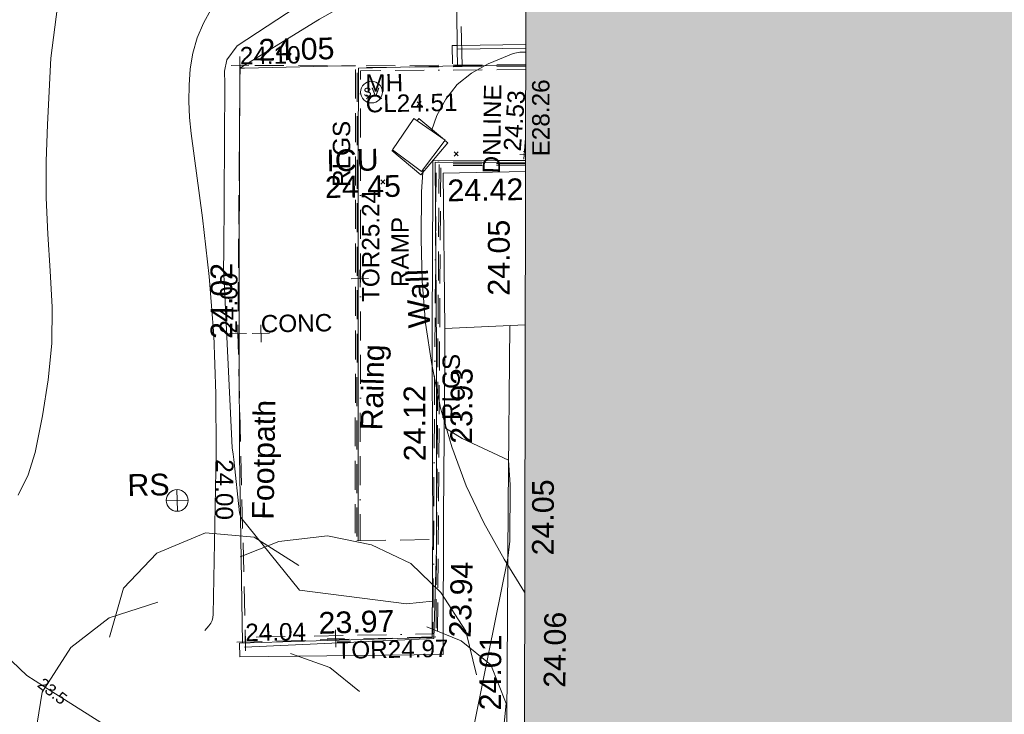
# Model space of a CAD drawing. Header units: millimetres. Extents: x -290717 to 520720, y -88450 to 287762.
# Tile 34 of 256: x -201901 to -184908, y -60302 to -48318. Entities that reach past the tile are written whole.
import ezdxf

# ---------------------------------------------------------------- set-up
doc = ezdxf.new("R2010")
doc.units = ezdxf.units.MM
for name, pattern in [('IMPORT-BORDER _5_', [1750, 500, -250, 500, -250, 0, -250]), ('IMPORT-DASHED _2_', [750, 500, -250]), ('IMPORT-UG_ELEC_STREET LIGHTING_QLB2 _2_', [2700, 1500, -300, 0, -250, 150, -300, 0, -200])]:
    doc.linetypes.add(name, pattern=pattern)
for name, color, linetype, lineweight, true_color in [('00_TOPO_BUILDING_OUTLINE', 5, 'Continuous', 9, 0x0000ff), ('00_TOPO_FURN_SIGN', 7, 'Continuous', 9, 0x666666), ('00_TOPO_RAILING', 7, 'Continuous', 9, 0x3f7f4f), ('00_TOPO_SERV_STOP_VALVE', 7, 'Continuous', 9, 0x666666), ('00_TOPO_STEPS', 7, 'Continuous', 9, 0x666666), ('00_TOPO_TREE', 7, 'Continuous', 9, 0x666666), ('00_UAV_BUILDING_OUTLINE', 5, 'Continuous', 9, 0x0000ff), ('00_UAV_CONCRETE', 9, 'Continuous', 9, 0x808080), ('00_UAV_FOOTPATH', 7, 'Continuous', 9, 0xa50000), ('00_UAV_FORM_LINES', 7, 'Continuous', 9, 0x666666), ('00_UAV_FURN_SIGN', 6, 'Continuous', 9, 0xff00ff), ('00_UAV_SERV_IC', 5, 'Continuous', 9, 0x0000ff), ('00_UAV_SLOPE_BOTTOM', 30, 'Continuous', 9, 0xff7f00), ('00_UAV_WALL', 7, 'Continuous', 9, 0x7c00a5), ('00_UAV_WALL_RETAINING', 7, 'Continuous', 9, 0x7c00a5), ('01_DTM_CONTOUR_MNR', 7, 'Continuous', 9, 0xa5a552), ('01_DTM_CONTOUR_MNR_LABELS', 7, 'Continuous', 9, 0xa5a552), ('12333-PUM-2D-U-0001-C01 - Rev2_REVIT IMPORT_dwg', 7, 'Continuous', 9, 0x767676), ('A_RHA_Line', 7, 'Continuous', 9, 0x00a600), ('CONTOURS_INDEX', 4, 'Continuous', 9, 0x00ffff), ('CONTOURS_INDEX_LVL', 4, 'Continuous', 9, 0x00ffff), ('CONTOURS_MINOR', 7, 'Continuous', 9, 0x00a5a5), ('DITCH', 7, 'Continuous', 9, 0x7fbfff), ('DITCH_LVL', 7, 'Continuous', 9, 0x7fbfff), ('DITCH_TXT', 7, 'Continuous', 9, 0x7fbfff), ('EAVE_LVL', 3, 'Continuous', 9, 0x00ff00), ('FORM_LINE', 7, 'IMPORT-DASHED _2_', 9, 0x00a500), ('MANHOLES', 7, 'Continuous', 9, 0xa50000), ('MANHOLES_LVL', 7, 'Continuous', 9, 0xa50000), ('MANHOLES_TXT', 7, 'Continuous', 9, 0xa50000), ('TOP_OF_RAILING_LEVEL', 7, 'Continuous', 9, 0xa500a5), ('TOP_OF_RAILING_LEVEL_TXT', 7, 'Continuous', 9, 0xa500a5)]:
    doc.layers.add(name, color=color, linetype=linetype, lineweight=lineweight, true_color=true_color)
for name, color, linetype, lineweight in [('A_RHA_Detail', 7, 'Continuous', 9), ('CHANGE_OF_SURFACE', 7, 'IMPORT-DASHED _2_', 9), ('CHANGE_OF_SURFACE_LVL', 7, 'Continuous', 9), ('GEN-TEXT', 7, 'Continuous', 9), ('RAILINGS', 7, 'IMPORT-BORDER _5_', 9), ('RAILINGS_TXT', 7, 'Continuous', 9), ('RAMP', 7, 'IMPORT-DASHED _2_', 9), ('RAMP_TXT', 7, 'Continuous', 9), ('Text', 7, 'Continuous', 9), ('TEXT_TXT', 7, 'Continuous', 9)]:
    doc.layers.add(name, color=color, linetype=linetype, lineweight=lineweight)
doc.styles.add('Arial_3', font='arial.ttf', dxfattribs={"height": 300})
doc.styles.add('Swis721 Lt BT', font='swissl.ttf', dxfattribs={"height": 400})
doc.styles.add('Swis721 Lt BT_1', font='swissl.ttf', dxfattribs={"height": 200})
doc.styles.add('Swis721 Lt BT_2', font='swissl.ttf', dxfattribs={"height": 375})

# ---------------------------------------------------------------- blocks, each defined once
blk = doc.blocks.new('12333-PUM-2D-U-0001-C01 - Rev2_REVIT IMPORT_dwg_CONIFEROUS_TREE-2077079-Site Location Plan Existing')
at = {"layer": '00_TOPO_TREE', "color": 254, "true_color": 0xcccccc, "flags": 128}
for points in [[(533693466, 725498653), (533693688, 725499393), (533694206, 725499911), (533694946, 725500207), (533695686, 725500133), (533696351, 725499689)], [(533695464, 725499837), (533696055, 725500059), (533696795, 725500133), (533697461, 725499985), (533698053, 725499689), (533698497, 725499245), (533698867, 725498653), (533699015, 725497987)], [(533692800, 725495620), (533692430, 725496286), (533692282, 725497026), (533692430, 725497840), (533692874, 725498505), (533693466, 725498949), (533694206, 725499171)], [(533698275, 725498727), (533698793, 725498505), (533699237, 725498135), (533699458, 725497544), (533699384, 725496952), (533699089, 725496434)], [(533696203, 725498357), (533696795, 725498135), (533697239, 725497766)], [(533699015, 725497100), (533699311, 725496508), (533699384, 725495842), (533699237, 725495176), (533698867, 725494584), (533698349, 725494215), (533697757, 725493919)], [(533694946, 725495546), (533694502, 725496138), (533694428, 725496804)], [(533694280, 725493993), (533693540, 725494067), (533692948, 725494436), (533692578, 725495028), (533692504, 725495694), (533692726, 725496360)], [(533697683, 725495842), (533697387, 725495324), (533696943, 725494954)], [(533698275, 725494436), (533698053, 725493771), (533697535, 725493327), (533696869, 725493179), (533696203, 725493475)], [(533697091, 725493623), (533696647, 725493253), (533696055, 725493031), (533695464, 725492957), (533694872, 725493031), (533694280, 725493327), (533693836, 725493697), (533693540, 725494215)]]:
    blk.add_lwpolyline(points, dxfattribs=at)
at = {"layer": '00_TOPO_TREE', "color": 254, "true_color": 0xcccccc}
blk.add_circle((533695907, 725496656), 228, dxfattribs=at)
blk = doc.blocks.new('12333-PUM-2D-U-0001-C01 - Rev2_REVIT IMPORT_dwg_CONIFEROUS_TREE-2077080-Site Location Plan Existing')
at = {"layer": '00_TOPO_TREE', "color": 254, "true_color": 0xcccccc, "flags": 128}
for points in [[(533700612, 725499955), (533700864, 725500798), (533701454, 725501388), (533702297, 725501725), (533703139, 725501640), (533703898, 725501135)], [(533702887, 725501303), (533703561, 725501556), (533704403, 725501640), (533705161, 725501472), (533705835, 725501135), (533706341, 725500629), (533706762, 725499955), (533706931, 725499197)], [(533699853, 725496501), (533699432, 725497259), (533699264, 725498102), (533699432, 725499029), (533699938, 725499787), (533700612, 725500292), (533701454, 725500545)], [(533706088, 725500040), (533706678, 725499787), (533707183, 725499366), (533707436, 725498692), (533707352, 725498018), (533707015, 725497428)], [(533703729, 725499618), (533704403, 725499366), (533704909, 725498944)], [(533706931, 725498186), (533707268, 725497512), (533707352, 725496754), (533707183, 725495996), (533706762, 725495322), (533706172, 725494900), (533705498, 725494563)], [(533702297, 725496417), (533701791, 725497091), (533701707, 725497849)], [(533701539, 725494648), (533700696, 725494732), (533700022, 725495153), (533699601, 725495827), (533699516, 725496585), (533699769, 725497344)], [(533705414, 725496754), (533705077, 725496164), (533704572, 725495743)], [(533706088, 725495153), (533705835, 725494395), (533705246, 725493889), (533704487, 725493721), (533703729, 725494058)], [(533704740, 725494226), (533704235, 725493805), (533703561, 725493552), (533702887, 725493468), (533702213, 725493552), (533701539, 725493889), (533701033, 725494311), (533700696, 725494900)]]:
    blk.add_lwpolyline(points, dxfattribs=at)
at = {"layer": '00_TOPO_TREE', "color": 254, "true_color": 0xcccccc}
blk.add_circle((533703392, 725497681), 260, dxfattribs=at)
blk = doc.blocks.new('12333-PUM-2D-U-0001-C01 - Rev2_REVIT IMPORT_dwg_MSL_RoadSign_SYM-2077242-Site Location Plan Existing')
at = {"layer": '00_TOPO_FURN_SIGN', "color": 254, "true_color": 0xcccccc}
for p, q in [((0, -500), (0, 500)), ((-500, 0), (500, 0))]:
    blk.add_line(p, q, dxfattribs=at)
blk.add_circle((0, 0), 500, dxfattribs=at)
blk = doc.blocks.new('12333-PUM-2D-U-0001-C01 - Rev2_REVIT IMPORT_dwg_MSL_Sluice_Valve_SYM-2077246-Site Location Plan Existing')
at = {"layer": '00_TOPO_SERV_STOP_VALVE', "color": 254, "true_color": 0xcccccc}
blk.add_circle((0, 0), 500, dxfattribs=at)
at = {"layer": '00_TOPO_SERV_STOP_VALVE', "insert": (0, 199), "char_height": 400, "width": 785.11, "attachment_point": 2, "line_spacing_factor": 1.005062, "style": 'Swis721 Lt BT'}
blk.add_mtext('SV', dxfattribs=at)
blk = doc.blocks.new('12333-PUM-2D-U-0001-C01 - Rev2_REVIT IMPORT_dwg_MGS62954_T2_Galway_ITM_3d_Rev1-2077680-Site Location Plan Existing')
at = {"layer": '00_TOPO_RAILING', "color": 254, "true_color": 0xcccccc}
blk.add_line((533706204, 725499835), (533702938, 725499742), dxfattribs=at)
at = {"layer": '00_TOPO_RAILING', "color": 254, "true_color": 0xcccccc, "flags": 128}
for points in [[(533706864, 725510384), (533706868, 725509705), (533706777, 725509707)], [(533706777, 725509707), (533705080, 725509698), (533705046, 725508207), (533704985, 725504672), (533704928, 725501541), (533704928, 725501544)], [(533707931, 725508011), (533706374, 725508053), (533706338, 725504801), (533706279, 725501374), (533706204, 725499835)]]:
    blk.add_lwpolyline(points, dxfattribs=at)
at = {"layer": '00_TOPO_STEPS', "color": 254, "true_color": 0xcccccc}
blk.add_line((533706734, 725509706), (533707964, 725509691), dxfattribs=at)
at = {"layer": '00_TOPO_STEPS', "color": 254, "true_color": 0xcccccc, "flags": 128}
blk.add_lwpolyline([(533707970, 725509992), (533706786, 725509992), (533706786, 725509715)], dxfattribs=at)
at = {"layer": '00_UAV_CONCRETE', "color": 254, "true_color": 0xcccccc, "flags": 128}
blk.add_lwpolyline([(533707615, 725505213), (533707529, 725502121), (533707485, 725500215), (533707379, 725495655), (533707816, 725495653), (533711144, 725495637), (533712801, 725495606), (533714786, 725495570), (533717800, 725495523), (533718310, 725495516), (533722065, 725495447), (533722799, 725495429), (533725945, 725495356), (533727798, 725495331), (533729405, 725495310), (533732797, 725495239), (533733288, 725495229), (533736565, 725495165)], dxfattribs=at)
at = {"layer": '00_UAV_FOOTPATH', "color": 254, "true_color": 0xcccccc, "flags": 128}
for points in [[(533707733, 725513630), (533707736, 725511839), (533707740, 725510667), (533706794, 725510678), (533706786, 725509992)], [(533702905, 725499812), (533702908, 725503062), (533702936, 725504812), (533702962, 725506435), (533703030, 725509731), (533703109, 725509732), (533705027, 725509742)]]:
    blk.add_lwpolyline(points, dxfattribs=at)
at = {"layer": '00_UAV_FORM_LINES', "color": 254, "true_color": 0xcccccc, "flags": 128}
blk.add_lwpolyline([(533707786, 725515392), (533707149, 725515217), (533706928, 725515035), (533706749, 725514855), (533706562, 725514507), (533706421, 725514026), (533706336, 725513599), (533706061, 725512017), (533705884, 725511695), (533705702, 725511488), (533705472, 725511244), (533705061, 725510905), (533704422, 725510554), (533703030, 725509731)], dxfattribs=at)
at = {"layer": '00_UAV_SERV_IC', "color": 254, "true_color": 0xcccccc}
for p, q in [((533705638, 725508277), (533706019, 725508811)), ((533706019, 725508811), (533706553, 725508430)), ((533706553, 725508430), (533706134, 725507896)), ((533705638, 725508277), (533706134, 725507896))]:
    blk.add_line(p, q, dxfattribs=at)
at = {"layer": '00_UAV_SLOPE_BOTTOM', "color": 254, "true_color": 0xcccccc, "flags": 128}
blk.add_lwpolyline([(533706701, 725509740), (533706703, 725510061), (533706787, 725510055), (533707971, 725510056)], dxfattribs=at)
at = {"layer": '00_UAV_WALL', "color": 254, "true_color": 0xcccccc, "flags": 128}
blk.add_lwpolyline([(533707928, 725507865), (533706507, 725507861), (533706492, 725505177), (533706492, 725505167), (533706479, 725504686), (533706408, 725501949), (533706365, 725499688), (533706363, 725499556), (533702851, 725499577), (533702854, 725499812), (533703976, 725499826), (533706179, 725499853), (533706225, 725501948), (533706235, 725502645), (533706269, 725505215), (533706323, 725507634), (533706332, 725508083), (533707932, 725508048)], dxfattribs=at)
at = {"layer": '00_UAV_WALL_RETAINING', "color": 254, "true_color": 0xcccccc}
blk.add_line((533707877, 725505221), (533706492, 725505177), dxfattribs=at)
at = {"layer": '01_DTM_CONTOUR_MNR', "color": 254, "true_color": 0xcccccc, "flags": 128}
for points in [[(533700650, 725498346), (533699601, 725499035), (533699170, 725499318), (533698660, 725499825)], [(533706193, 725500479), (533705746, 725500439), (533703901, 725500711), (533702910, 725501980), (533702892, 725502062), (533702812, 725502985), (533702800, 725503074), (533702786, 725503185), (533702687, 725506301), (533702697, 725506534), (533702766, 725509465), (533702765, 725509687), (533702807, 725509881), (533702989, 725510117), (533704208, 725510884)], [(533718209, 725493086), (533714015, 725493976), (533711844, 725494523), (533710151, 725494939), (533707355, 725495336), (533707044, 725495524), (533706577, 725496802), (533706790, 725497940), (533707510, 725501200), (533707547, 725501490), (533707569, 725502464), (533707550, 725502890), (533706753, 725503276), (533706470, 725503460), (533706460, 725503880), (533706457, 725503835)]]:
    blk.add_lwpolyline(points, dxfattribs=at)
at = {"xscale": 0.375, "yscale": 0.375, "zscale": 0.375}
for name, p in [('12333-PUM-2D-U-0001-C01 - Rev2_REVIT IMPORT_dwg_MSL_Sluice_Valve_SYM-2077246-Site Location Plan Existing', (533705296, 725509280)), ('12333-PUM-2D-U-0001-C01 - Rev2_REVIT IMPORT_dwg_MSL_RoadSign_SYM-2077242-Site Location Plan Existing', (533701819, 725502294))]:
    blk.add_blockref(name, p, dxfattribs=at)
for name in ['12333-PUM-2D-U-0001-C01 - Rev2_REVIT IMPORT_dwg_CONIFEROUS_TREE-2077080-Site Location Plan Existing', '12333-PUM-2D-U-0001-C01 - Rev2_REVIT IMPORT_dwg_CONIFEROUS_TREE-2077079-Site Location Plan Existing']:
    blk.add_blockref(name, (0, 0))
at = {"layer": '00_TOPO_BUILDING_OUTLINE', "color": 251, "true_color": 0x666666, "insert": (533708087, 725498955), "char_height": 375, "width": 1495.9, "attachment_point": 1, "rotation": 88.4916, "line_spacing_factor": 1.005062, "style": 'Swis721 Lt BT_2'}
blk.add_mtext('24.06', dxfattribs=at)
at = {"layer": '00_TOPO_RAILING', "color": 251, "true_color": 0x666666, "insert": (533705006, 725503453), "char_height": 375, "width": 1695.36, "attachment_point": 1, "rotation": 87.5187, "line_spacing_factor": 1.005062, "style": 'Swis721 Lt BT_2'}
blk.add_mtext('Railng', dxfattribs=at)
at = {"layer": '00_UAV_BUILDING_OUTLINE', "color": 251, "true_color": 0x666666, "char_height": 375, "width": 1495.9, "attachment_point": 1, "rotation": 88.8884, "line_spacing_factor": 1.005062, "style": 'Swis721 Lt BT_2'}
for insert in [(533707242, 725505733), (533707926, 725501240)]:
    blk.add_mtext('24.05', dxfattribs=dict(at, insert=insert))
at = {"layer": '00_UAV_CONCRETE', "color": 251, "true_color": 0x666666, "insert": (533706968, 725498584), "char_height": 375, "width": 1495.9, "attachment_point": 1, "rotation": 88.6711, "line_spacing_factor": 1.005062, "style": 'Swis721 Lt BT_2'}
blk.add_mtext('24.01', dxfattribs=at)
at = {"layer": '00_UAV_FOOTPATH', "color": 251, "true_color": 0x666666, "char_height": 375, "attachment_point": 1, "line_spacing_factor": 1.005062, "style": 'Swis721 Lt BT_2'}
for s, insert, width, rotation in [('24.05', (533703357, 725510228), 1495.9, 0.3039), ('24.02', (533702445, 725505070), 1495.9, 89.0828), ('Footpath', (533703102, 725501943), 2436.18, 88.127)]:
    blk.add_mtext(s, dxfattribs=dict(at, insert=insert, width=width, rotation=rotation))
at = {"layer": '00_UAV_FURN_SIGN', "color": 251, "true_color": 0x666666, "insert": (533700965, 725502761), "char_height": 375, "width": 783.57, "attachment_point": 1, "line_spacing_factor": 1.005062, "style": 'Swis721 Lt BT_2'}
blk.add_mtext('RS', dxfattribs=at)
at = {"layer": '00_UAV_SERV_IC', "color": 251, "true_color": 0x666666, "char_height": 375, "attachment_point": 1, "line_spacing_factor": 1.005062, "style": 'Swis721 Lt BT_2'}
for s, insert, width in [('ICU', (533704495, 725508300), 1021.01), ('24.45', (533704463, 725507841), 1495.9)]:
    blk.add_mtext(s, dxfattribs=dict(at, insert=insert, width=width))
at = {"layer": '00_UAV_WALL', "color": 251, "true_color": 0x666666, "insert": (533706576, 725507747), "char_height": 375, "width": 1495.9, "attachment_point": 1, "line_spacing_factor": 1.005062, "style": 'Swis721 Lt BT_2'}
blk.add_mtext('24.42', dxfattribs=at)
at = {"layer": '00_UAV_WALL', "color": 251, "true_color": 0x666666, "char_height": 375, "attachment_point": 1, "line_spacing_factor": 1.005062, "style": 'Swis721 Lt BT_2'}
for s, insert, width, rotation in [('Wall', (533705862, 725505190), 1130.24, 91.1389), ('23.93', (533706549, 725503191), 1495.9, 88.4968), ('24.12', (533705743, 725502901), 1495.9, 89.2284), ('23.94', (533706468, 725499852), 1495.9, 87.4074), ('23.97', (533704220, 725500324), 1495.9, 0.7093)]:
    blk.add_mtext(s, dxfattribs=dict(at, insert=insert, width=width, rotation=rotation))
at = {"layer": '01_DTM_CONTOUR_MNR_LABELS', "color": 251, "true_color": 0x666666, "insert": (533699673, 725499119), "char_height": 200, "width": 620.51, "attachment_point": 2, "rotation": 321.1331, "line_spacing_factor": 1.005062, "style": 'Swis721 Lt BT_1'}
blk.add_mtext('23.5', dxfattribs=at)
blk = doc.blocks.new('12333-PUM-2D-U-0001-C01 - Rev2_REVIT IMPORT_dwg_SPOT-V235-Site Location Plan Existing')
at = {"layer": 'EAVE_LVL', "color": 81, "true_color": 0xaaffaa}
blk.add_line((-500, 0), (-375, 0), dxfattribs=at)
blk = doc.blocks.new('12333-PUM-2D-U-0001-C01 - Rev2_REVIT IMPORT_dwg_SPOT-2077769-Site Location Plan Existing')
at = {"layer": 'CHANGE_OF_SURFACE_LVL', "color": 253, "true_color": 0xaaaaaa}
for p, q in [((-500, 0), (500, 0)), ((0, 500), (0, -500))]:
    blk.add_line(p, q, dxfattribs=at)
blk = doc.blocks.new('12333-PUM-2D-U-0001-C01 - Rev2_REVIT IMPORT_dwg_SPOT-2077713-Site Location Plan Existing')
at = {"layer": 'Text', "color": 253, "true_color": 0xaaaaaa}
for p, q in [((-500, 0), (500, 0)), ((0, 500), (0, -500))]:
    blk.add_line(p, q, dxfattribs=at)
blk = doc.blocks.new('12333-PUM-2D-U-0001-C01 - Rev2_REVIT IMPORT_dwg_SPOT-2077723-Site Location Plan Existing')
at = {"layer": 'TOP_OF_RAILING_LEVEL', "color": 254, "true_color": 0xe1aae1}
for p, q in [((-500, 0), (500, 0)), ((0, 500), (0, -500))]:
    blk.add_line(p, q, dxfattribs=at)
blk = doc.blocks.new('12333-PUM-2D-U-0001-C01 - Rev2_REVIT IMPORT_dwg_SPOT-2077829-Site Location Plan Existing')
at = {"layer": 'DITCH_LVL', "color": 254, "true_color": 0xd4e9ff}
for p, q in [((-500, 0), (500, 0)), ((0, 500), (0, -143))]:
    blk.add_line(p, q, dxfattribs=at)
blk = doc.blocks.new('12333-PUM-2D-U-0001-C01 - Rev2_REVIT IMPORT_dwg-1620468-Site Location Plan Existing')
at = {"layer": 'CHANGE_OF_SURFACE', "color": 253, "true_color": 0xaaaaaa, "flags": 128}
blk.add_lwpolyline([(65164, -115990), (61874, -116023), (61838, -110701), (61954, -106073), (63948, -106117)], dxfattribs=at)
at = {"layer": 'CONTOURS_INDEX', "color": 131, "true_color": 0xaaffff, "flags": 128}
blk.add_lwpolyline([(61178, -115811), (61250, -115730), (61281, -115687), (61305, -115641), (61319, -115592), (61327, -115540), (61426, -112745), (61439, -111730), (61421, -110717), (61357, -109706), (61262, -108695), (61090, -107235), (61067, -106956), (61058, -106677), (61069, -106398), (61093, -106119), (61146, -105847), (61223, -105584), (61336, -105335), (61473, -105094)], dxfattribs=at)
at = {"layer": 'CONTOURS_MINOR', "color": 254, "true_color": 0xaae1e1, "flags": 128}
for points in [[(57996, -113420), (58173, -113071), (58303, -112691), (58442, -112057), (58551, -111438), (58622, -110816), (58639, -110190), (58619, -109561), (58585, -108930), (58570, -108300), (58582, -107669), (58612, -107038), (58692, -105894), (58823, -105001)], [(65239, -107258), (65333, -106999), (65496, -106716), (65696, -106469), (65948, -106277), (66235, -106121), (66672, -105950), (66787, -105928), (66889, -105932)], [(66708, -115246), (66363, -114673), (66024, -114041), (65728, -113392), (65496, -112717), (65308, -112025), (65304, -112010), (65174, -111294), (65078, -110575), (65035, -109851), (65027, -109123), (65048, -108310), (65076, -107973), (65084, -107919)]]:
    blk.add_lwpolyline(points, dxfattribs=at)
at = {"layer": 'DITCH', "color": 254, "true_color": 0xd4e9ff}
blk.add_line((66833, -107703), (66860, -107416), dxfattribs=at)
at = {"layer": 'FORM_LINE', "color": 9, "true_color": 0xaae1aa}
blk.add_line((63828, -114310), (65152, -114310), dxfattribs=at)
at = {"layer": 'GEN-TEXT', "color": 253, "true_color": 0xaaaaaa}
for p, q in [((64126, -106691), (64197, -106621)), ((64197, -106691), (64126, -106621)), ((65001, -106825), (65072, -106754)), ((65072, -106825), (65001, -106754)), ((65623, -107702), (65694, -107631)), ((65694, -107702), (65623, -107631)), ((64348, -108163), (64419, -108092)), ((64419, -108163), (64348, -108092))]:
    blk.add_line(p, q, dxfattribs=at)
at = {"layer": 'MANHOLES', "color": 9, "true_color": 0xe1aaaa}
blk.add_line((65516, -107470), (65469, -107429), dxfattribs=at)
at = {"layer": 'MANHOLES', "color": 9, "true_color": 0xe1aaaa, "flags": 128}
for points in [[(65424, -107390), (65027, -107042), (64993, -107082)], [(64551, -107586), (65040, -108014), (65516, -107470)]]:
    blk.add_lwpolyline(points, dxfattribs=at)
at = {"layer": 'RAILINGS', "color": 253, "true_color": 0xaaaaaa, "flags": 128}
for points in [[(66883, -106232), (64033, -106204), (63989, -108655), (63886, -114311)], [(66852, -107801), (65310, -107780), (65112, -115937), (61918, -115943)]]:
    blk.add_lwpolyline(points, dxfattribs=at)
at = {"layer": 'RAMP', "color": 253, "true_color": 0xaaaaaa, "flags": 128}
for points in [[(66884, -106145), (63948, -106117), (63800, -114310), (63828, -114310)], [(66884, -106174), (63976, -106146), (63931, -108654), (63828, -114310)], [(66851, -107853), (65361, -107833), (65164, -115990), (65192, -115991)], [(66851, -107882), (65389, -107862), (65192, -115991)]]:
    blk.add_lwpolyline(points, dxfattribs=at)
blk.add_blockref('12333-PUM-2D-U-0001-C01 - Rev2_REVIT IMPORT_dwg_MGS62954_T2_Galway_ITM_3d_Rev1-2077680-Site Location Plan Existing', (-533641080, -725615854))
at = {"xscale": 0.3, "yscale": 0.3, "zscale": 0.3}
for name, p in [('12333-PUM-2D-U-0001-C01 - Rev2_REVIT IMPORT_dwg_SPOT-2077769-Site Location Plan Existing', (61954, -106073)), ('12333-PUM-2D-U-0001-C01 - Rev2_REVIT IMPORT_dwg_SPOT-V235-Site Location Plan Existing', (66968, -107646)), ('12333-PUM-2D-U-0001-C01 - Rev2_REVIT IMPORT_dwg_SPOT-2077723-Site Location Plan Existing', (63959, -109788)), ('12333-PUM-2D-U-0001-C01 - Rev2_REVIT IMPORT_dwg_SPOT-2077769-Site Location Plan Existing', (61838, -110701)), ('12333-PUM-2D-U-0001-C01 - Rev2_REVIT IMPORT_dwg_SPOT-2077713-Site Location Plan Existing', (62235, -110703)), ('12333-PUM-2D-U-0001-C01 - Rev2_REVIT IMPORT_dwg_SPOT-2077769-Site Location Plan Existing', (61874, -116023)), ('12333-PUM-2D-U-0001-C01 - Rev2_REVIT IMPORT_dwg_SPOT-2077723-Site Location Plan Existing', (63435, -115990))]:
    blk.add_blockref(name, p, dxfattribs=at)
at = {"xscale": 0.15, "yscale": 0.15, "zscale": 0.15, "rotation": 84.63024900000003}
blk.add_blockref('12333-PUM-2D-U-0001-C01 - Rev2_REVIT IMPORT_dwg_SPOT-2077829-Site Location Plan Existing', (66833, -107703), dxfattribs=at)
at = {"layer": 'CHANGE_OF_SURFACE_LVL', "char_height": 300, "width": 1256.11, "attachment_point": 1, "line_spacing_factor": 0.941778, "style": 'Arial_3'}
for s, insert in [('24.10', (61954, -105758)), ('24.04', (61874, -115708))]:
    blk.add_mtext(s, dxfattribs=dict(at, insert=insert))
at = {"layer": 'CHANGE_OF_SURFACE_LVL', "insert": (61523, -110693), "char_height": 300, "width": 1256.11, "attachment_point": 1, "rotation": 88.5589, "line_spacing_factor": 0.941778, "style": 'Arial_3'}
blk.add_mtext('24.00', dxfattribs=at)
at = {"layer": 'CONTOURS_INDEX_LVL', "insert": (61724, -112866), "char_height": 300, "width": 1256.11, "attachment_point": 1, "rotation": 268.6012, "line_spacing_factor": 0.941778, "style": 'Arial_3'}
blk.add_mtext('24.00', dxfattribs=at)
at = {"layer": 'DITCH_LVL', "insert": (66474, -107619), "char_height": 300, "width": 1256.11, "attachment_point": 1, "rotation": 84.6303, "line_spacing_factor": 0.941778, "style": 'Arial_3'}
blk.add_mtext('24.53', dxfattribs=at)
at = {"layer": 'DITCH_TXT', "insert": (66109, -108008), "char_height": 300, "width": 1832.75, "attachment_point": 1, "rotation": 88.1215, "line_spacing_factor": 0.941778, "style": 'Arial_3'}
blk.add_mtext('DNLINE', dxfattribs=at)
at = {"layer": 'EAVE_LVL', "insert": (66970, -107732), "char_height": 300, "width": 1590.34, "attachment_point": 1, "rotation": 89.1625, "line_spacing_factor": 0.941778, "style": 'Arial_3'}
blk.add_mtext('E28.26', dxfattribs=at)
at = {"layer": 'MANHOLES_LVL', "insert": (64112, -106624), "char_height": 300, "width": 1895.19, "attachment_point": 1, "line_spacing_factor": 0.941778, "style": 'Arial_3'}
blk.add_mtext('CL24.51', dxfattribs=at)
at = {"layer": 'MANHOLES_TXT', "insert": (64113, -106269), "char_height": 300, "width": 774.97, "attachment_point": 1, "line_spacing_factor": 0.941778, "style": 'Arial_3'}
blk.add_mtext('MH', dxfattribs=at)
at = {"layer": 'RAILINGS_TXT', "char_height": 300, "width": 1362.62, "attachment_point": 1, "line_spacing_factor": 0.941778, "style": 'Arial_3'}
for insert, rotation in [((63519, -108199), 88.9619), ((65336, -112251), 88.6145)]:
    blk.add_mtext('RLGS', dxfattribs=dict(at, insert=insert, rotation=rotation))
at = {"layer": 'RAMP_TXT', "insert": (64500, -109944), "char_height": 300, "width": 1443.43, "attachment_point": 1, "rotation": 88.9619, "line_spacing_factor": 0.941778, "style": 'Arial_3'}
blk.add_mtext('RAMP', dxfattribs=at)
at = {"layer": 'TEXT_TXT', "insert": (62235, -110388), "char_height": 300, "width": 1469.14, "attachment_point": 1, "line_spacing_factor": 0.941778, "style": 'Arial_3'}
blk.add_mtext('CONC', dxfattribs=at)
at = {"layer": 'TOP_OF_RAILING_LEVEL_TXT', "insert": (63987, -110192), "char_height": 300, "width": 2310.22, "attachment_point": 1, "rotation": 88.9619, "line_spacing_factor": 0.941778, "style": 'Arial_3'}
blk.add_mtext('TOR25.24', dxfattribs=at)
at = {"layer": 'TOP_OF_RAILING_LEVEL_TXT', "insert": (63443, -116040), "char_height": 300, "width": 2310.22, "attachment_point": 1, "line_spacing_factor": 0.941778, "style": 'Arial_3'}
blk.add_mtext('TOR24.97', dxfattribs=at)

msp = doc.modelspace()

# ---------------------------------------------------------------- hatches: boundary and pattern name
at = {"layer": 'A_RHA_Detail', "true_color": 0xc0c0c0}
h = msp.add_hatch(color=9, dxfattribs=at)
h.paths.add_polyline_path([(-80881, -68503), (-80401, -68483), (-80401, -62985), (-24475, -63009), (-24456, -50840), (-36623, -50832), (-36623, -44229), (-50959, -44214), (-50959, -42574), (-54564, -42571), (-54566, -45054), (-92409, -45027), (-92412, -49202), (-100062, -49202), (-100052, -64853), (-86121, -64853), (-86092, -62958), (-84861, -62958), (-84855, -68240), (-80871, -68240)])
h.paths.add_polyline_path([(-137239, -68462), (-132720, -68433), (-132847, -62850), (-130455, -62917), (-130498, -61356), (-117581, -61423), (-117492, -49184), (-125137, -49178), (-125134, -45033), (-163007, -45006), (-163007, -44090), (-163124, -44090), (-163123, -42384), (-166564, -42384), (-166565, -44044), (-193158, -44025), (-193195, -62864), (-137270, -62917), (-137254, -65680)])
h.paths.add_polyline_path([(120311, -32334), (120312, -31611), (133451, -31638), (133469, -19718), (121296, -19692), (121320, -8191), (112277, -8172), (112263, -14811), (78286, -14740), (78293, -8167), (76546, -8163), (69356, -8153), (69354, -9157), (68373, -9155), (68373, -13706), (69334, -13708), (69325, -16250), (66623, -16250), (66620, -17995), (65989, -17995), (65985, -19731), (57152, -19712), (57127, -31560), (70278, -31587), (70278, -32272), (78264, -32285), (78267, -31020), (112336, -31091), (112336, -32318), (119781, -32333)])
h.paths.add_polyline_path([(7504, -1791), (15482, -674), (15484, 148), (56188, 206), (56156, 14338), (18017, 14236), (17968, 34313), (21727, 34324), (21709, 40608), (18010, 40608), (17996, 45484), (9770, 45421), (3966, 45443), (3985, 14177), (1023, 14177), (-277, 14191), (-232, 5977), (-226, 194), (1220, 180), (7478, 143), (7489, -674)])
h.paths.add_polyline_path([(77756, 53), (77730, 1700), (94464, 1660), (94606, 17991), (88810, 18015), (88800, 14437), (69414, 14458), (69377, 100), (70761, 92)])
h.paths.add_polyline_path([(61252, 46454), (105775, 46473), (105768, 61853), (92285, 61853), (92309, 65784), (96107, 65768), (96060, 75209), (101085, 75072), (104988, 74765), (108404, 74364), (112009, 73787), (115645, 73050), (116891, 72762), (120209, 71893), (120865, 71704), (124136, 70670), (127436, 69481), (127820, 69395), (128274, 69332), (128732, 69307), (129190, 69320), (129645, 69372), (130095, 69461), (130535, 69588), (130963, 69751), (131376, 69950), (131771, 70182), (132163, 70461), (132496, 70742), (132821, 71065), (133117, 71414), (133384, 71787), (133617, 72179), (133817, 72591), (133983, 73018), (134112, 73458), (134204, 73907), (134258, 74362), (134273, 74820), (134251, 75277), (134190, 75731), (134091, 76179), (133955, 76617), (133783, 77041), (133576, 77450), (133336, 77840), (133064, 78209), (132762, 78554), (132432, 78872), (132077, 79161), (131698, 79420), (131300, 79646), (131094, 79746), (132146, 83110), (122788, 86283), (121604, 82800), (117096, 83871), (116842, 83526), (116121, 91222), (110238, 91274), (110194, 90435), (104988, 90486), (104973, 94310), (103746, 94310), (103840, 122852), (96365, 122932), (96350, 123952), (104556, 123902), (104607, 120249), (125503, 120134), (125662, 137657), (114480, 137699), (114382, 129150), (104644, 129188), (104578, 126217), (101184, 126159), (101265, 135959), (89967, 135989), (89928, 125824), (93631, 125841), (93581, 122932), (88697, 122905), (88679, 95739), (86378, 95739), (86378, 96178), (83280, 96201), (83274, 95736), (70170, 95733), (70166, 96272), (66675, 96257), (66655, 95756), (65785, 95756), (65888, 117471), (53473, 117488), (53434, 98570), (40649, 98570), (40610, 94406), (38854, 94410), (38849, 89464), (40612, 89518), (40665, 86258), (38372, 86306), (38370, 76901), (50938, 76944), (50923, 74599), (56485, 74589), (56485, 75195), (92465, 75233), (92646, 71767), (89811, 69363), (85313, 69361), (85313, 66907), (75210, 66903), (75210, 63816), (70819, 63816), (70819, 64253), (69457, 64253), (69456, 66902), (61303, 66899), (61305, 63970), (70500, 63970), (70500, 61853), (61246, 61849), (61252, 46455)])
h.paths.add_polyline_path([(-17153, 48569), (-17153, 60770), (-29363, 60775), (-29363, 67399), (-43507, 67405), (-43489, 69093), (-45766, 69109), (-45794, 67405), (-47272, 67404), (-47272, 66455), (-86005, 66469), (-86007, 60522), (-92663, 60522), (-92667, 50184), (-79752, 50180), (-79752, 48591), (-17158, 48569)])
h.paths.add_polyline_path([(-201056, 48629), (-138378, 48635), (-138378, 50133), (-125468, 50134), (-125469, 60566), (-132187, 60566), (-132187, 66533), (-170643, 66806), (-170643, 67739), (-200340, 67489), (-200349, 60828), (-201058, 60828), (-201057, 51102)])
h.paths.add_polyline_path([(-240052, 54769), (-239444, 54811), (-239187, 54842), (-238765, 54941), (-238382, 55122), (-237990, 55355), (-237269, 55936), (-237030, 56229), (-236793, 56569), (-236555, 57004), (-236433, 57267), (-236300, 57753), (-236251, 58017), (-236236, 58516), (-236233, 58988), (-236214, 59823), (-236364, 59821), (-236634, 60698), (-236392, 61432), (-236225, 61435), (-236202, 62638), (-232564, 62639), (-232564, 63049), (-232732, 63049), (-232860, 63458), (-232732, 63914), (-232561, 63914), (-232522, 70598), (-240629, 70599), (-240630, 72351), (-246413, 72347), (-246413, 70616), (-254450, 70619), (-254455, 70754), (-254470, 73192), (-263883, 73268), (-263902, 68261), (-263715, 68260), (-263553, 67820), (-263719, 67392), (-263914, 67392), (-263957, 58634), (-260181, 58611), (-260192, 56354), (-257185, 56339), (-257213, 57093), (-257339, 57093), (-257471, 57532), (-257339, 58062), (-257203, 58064), (-257174, 58599), (-256478, 58575), (-256478, 58789), (-256013, 58912), (-255397, 58781), (-255397, 58596), (-243810, 58586), (-243805, 58352), (-243741, 57885), (-243619, 57422), (-243424, 56944), (-243247, 56608), (-243003, 56250), (-242732, 55933), (-242372, 55603), (-242141, 55425), (-241805, 55217), (-241529, 55077), (-241101, 54917), (-240836, 54841), (-240453, 54789), (-240203, 54777)])
h.paths.add_polyline_path([(40277, 59895), (40329, 69197), (36589, 69218), (36619, 74674), (32264, 74687), (32233, 69156), (11917, 69270), (11967, 78219), (29088, 78123), (29143, 88141), (15719, 88216), (15733, 90590), (4594, 90652), (4525, 78265), (10097, 78234), (10077, 74773), (4548, 74804), (4466, 60107), (19126, 60025), (19140, 62528), (31739, 62457), (31725, 59943), (38370, 59906)])
h.paths.add_polyline_path([(-246083, 72334), (-246083, 72334), (-246208, 72334)])
h.paths.add_polyline_path([(-114575, 112178), (-114575, 112178), (-114707, 115802)])
h.paths.add_polyline_path([(-154700, 101760), (-114382, 101776), (-114382, 106927), (-113756, 106927), (-113758, 111847), (-114432, 111847), (-114432, 112178), (-114575, 112178), (-114579, 121707), (-123057, 121707), (-123069, 156453), (-119381, 156454), (-119381, 160166), (-115501, 160167), (-115503, 166207), (-132412, 166600), (-132412, 166666), (-135275, 166665), (-135275, 166628), (-135911, 166628), (-135911, 166352), (-152521, 166346), (-152518, 159143), (-150699, 159118), (-150756, 122561), (-151059, 122561), (-151061, 121302), (-154138, 121373), (-154138, 121865), (-154704, 121867), (-154689, 119352), (-154746, 119352), (-154746, 118722), (-160794, 118749), (-160794, 119411), (-163852, 119422), (-163855, 118762), (-167569, 118779), (-166635, 124395), (-166844, 124471), (-167569, 124708), (-168028, 124841), (-168631, 124991), (-169238, 125117), (-169850, 125220), (-170466, 125298), (-171089, 125352), (-171704, 125381), (-172325, 125386), (-172782, 125375), (-173402, 125337), (-174019, 125276), (-174634, 125190), (-175245, 125081), (-176047, 124896), (-176665, 124725), (-177045, 124609), (-177632, 124405), (-176665, 118819), (-177559, 118822), (-177662, 125263), (-176365, 126543), (-159462, 126320), (-157058, 128609), (-157061, 136153), (-158639, 137740), (-159352, 137740), (-161634, 140201), (-168728, 140257), (-171035, 137943), (-174184, 137943), (-176460, 140292), (-177342, 140292), (-177342, 140358), (-183429, 140356), (-185922, 137917), (-185922, 131757), (-186907, 131757), (-187725, 130810), (-187724, 127376), (-186481, 126305), (-186479, 122327), (-185176, 121059), (-180304, 121059), (-180304, 118802), (-193555, 118802), (-193555, 133118), (-192594, 133118), (-192594, 134201), (-192225, 134201), (-192226, 136615), (-192595, 136615), (-192595, 137734), (-193589, 137734), (-193589, 147475), (-193163, 147493), (-192607, 147551), (-192360, 147590), (-192200, 147617), (-191883, 147683), (-191569, 147762), (-191020, 147932), (-190951, 147956), (-190648, 148071), (-190350, 148198), (-190057, 148336), (-189770, 148486), (-189375, 148717), (-189133, 148873), (-188868, 149059), (-188610, 149255), (-188355, 149465), (-188080, 149714), (-187885, 149902), (-187538, 150274), (-187446, 150378), (-187241, 150629), (-187046, 150888), (-186862, 151154), (-186546, 151670), (-186524, 151707), (-163675, 151670), (-163688, 148134), (-157304, 148136), (-157304, 155760), (-157557, 155765), (-157556, 166678), (-187009, 166700), (-187013, 162054), (-188707, 162045), (-188706, 155022), (-188738, 154651), (-188799, 154283), (-188857, 154035), (-188966, 153679), (-189103, 153333), (-189266, 152998), (-189455, 152677), (-189645, 152421), (-189917, 152104), (-190213, 151809), (-190531, 151539), (-190869, 151294), (-191225, 151076), (-191598, 150887), (-192093, 150683), (-192485, 150570), (-192904, 150482), (-193187, 150441), (-193594, 150407), (-193595, 151460), (-205369, 151455), (-205354, 113350), (-207187, 113349), (-207184, 105991), (-205313, 105991), (-205311, 101770), (-175489, 101781), (-175489, 110890), (-154703, 110898), (-154701, 103310)])
h.paths.add_polyline_path([(193736, 113048), (208865, 114991), (208976, 114127), (216448, 115086), (216039, 118272), (232649, 120405), (233426, 114352), (240632, 115278), (239855, 121330), (256407, 123456), (257092, 118089), (264572, 119041), (261878, 138525), (259179, 138222), (259197, 137439), (254686, 136897), (255413, 131315), (240853, 129522), (239771, 137919), (240650, 138010), (240062, 142777), (239166, 142685), (237631, 151018), (266173, 154561), (271297, 142612), (276532, 144861), (274942, 148528), (302075, 160135), (300216, 164320), (301528, 164907), (300405, 167478), (299017, 166946), (295627, 174519), (294333, 177537), (287289, 174519), (289428, 169661), (272957, 162557), (271943, 164897), (267016, 162764), (268502, 159357), (265200, 157946), (226856, 153147), (227510, 148852), (228281, 141179), (227302, 141050), (227895, 136433), (228749, 136524), (229602, 128024), (217691, 126494), (217642, 126874), (215139, 126553), (215195, 126113), (215016, 126090), (214841, 127450), (192259, 124549), (193486, 114991)])
h.paths.add_polyline_path([(-78076, 117606), (-78076, 117610), (-78070, 129486), (-74723, 129478), (-74723, 125436), (-48016, 125380), (-47997, 135873), (-61198, 135902), (-74715, 135924), (-74724, 131865), (-78070, 131873), (-78063, 149550), (-58292, 149542), (-58292, 148946), (-37708, 148938), (-37708, 159740), (-44148, 159743), (-44148, 162961), (-49830, 162961), (-49831, 160632), (-78494, 160644), (-78494, 161615), (-78739, 161615), (-78692, 168188), (-90845, 168127), (-90963, 152687), (-89065, 152686), (-89080, 117610), (-78375, 117606)])
h.paths.add_polyline_path([(69255, 129236), (69260, 136168), (86068, 136131), (86009, 164703), (58790, 164724), (58790, 170119), (54460, 170122), (54457, 166153), (47042, 166159), (47041, 164669), (39173, 164675), (39173, 164079), (17015, 164095), (17002, 147267), (12660, 147267), (12654, 139138), (17031, 139135), (17025, 129935), (39191, 129919), (39191, 129258), (69014, 129236)])
h.paths.add_polyline_path([(39266, 139468), (33051, 139484), (33088, 153428), (39278, 153412), (39278, 152830), (43058, 152820), (43025, 140093), (39267, 140093)])
h.paths.add_polyline_path([(1980, 189123), (18699, 189180), (18678, 195254), (24349, 195273), (24335, 199551), (28830, 199566), (28798, 208816), (24335, 208806), (24334, 209113), (16812, 209088), (16807, 208844), (6772, 208809), (6797, 201489), (-8471, 201437), (-8471, 200429), (-11856, 200418), (-11824, 190892), (-7615, 190905), (-7615, 190171), (-4609, 190169), (-4608, 190917), (1973, 190939), (1977, 189837)])
h.paths.add_polyline_path([(-20506, 190640), (-20122, 206347), (-41550, 207015), (-41462, 210450), (-31391, 210152), (-31079, 223863), (-44305, 224231), (-44491, 211866), (-47510, 211943), (-47723, 203659), (-47076, 203635), (-47175, 199532), (-46801, 199520), (-46874, 195479), (-44600, 195425), (-44686, 192243), (-38074, 192136), (-38104, 191127), (-21538, 190669)])
h.paths.add_polyline_path([(16801, 195962), (9657, 196015), (9644, 199514), (11632, 199486), (11632, 203322), (16807, 203391), (16801, 195984)])
h.paths.add_polyline_path([(122085, 200536), (122088, 206386), (125211, 206386), (125211, 206646), (126203, 206646), (126203, 207041), (130401, 206979), (130444, 209883), (126203, 209946), (126203, 214624), (127365, 214624), (127365, 225380), (126160, 225380), (126207, 241475), (119483, 241496), (119479, 246182), (109944, 246175), (109953, 233033), (115001, 233033), (115000, 208653), (112026, 208653), (112024, 200539), (122025, 200536)])
h.paths.add_polyline_path([(30087, 200987), (38031, 201029), (38031, 202923), (38110, 202923), (38067, 208828), (38013, 208828), (38012, 209013), (30045, 208970), (30061, 205986)])
h.paths.add_polyline_path([(195986, 205662), (202897, 206052), (202677, 209946), (195766, 209555)])
h.paths.add_polyline_path([(-91652, 206393), (-79454, 206433), (-79629, 238246), (-68904, 238215), (-68919, 246314), (-68757, 246313), (-68755, 246639), (-79620, 246651), (-79607, 247344), (-82155, 247318), (-82155, 247488), (-91641, 247473), (-91639, 246846), (-131470, 246641), (-131470, 250160), (-142857, 250177), (-142864, 246220), (-165119, 246272), (-165040, 253908), (-178677, 253930), (-178700, 238177), (-138599, 238209), (-138548, 206628), (-126647, 206572), (-126667, 234826), (-124963, 234826), (-124969, 234688), (-91596, 234664), (-91651, 207156)])
h.paths.add_polyline_path([(142124, 209114), (152768, 209127), (152745, 227013), (142101, 226999), (142122, 210583)])
h.paths.add_polyline_path([(168999, 209275), (169027, 226860), (161687, 226877), (161648, 209291), (168847, 209275)])
h.paths.add_polyline_path([(49761, 218477), (49794, 223316), (41274, 223363), (41274, 223291), (32187, 223352), (32202, 225553), (20082, 225635), (20035, 218708), (31566, 218630), (31566, 218599), (49547, 218478)])
h.paths.add_polyline_path([(162362, 234154), (162367, 241590), (135261, 241631), (135249, 234198), (160249, 234157)])
h.paths.add_polyline_path([(176459, 246710), (176516, 252173), (168884, 252253), (168935, 257069), (164355, 257117), (164296, 251512), (164417, 251511), (164368, 246837), (172300, 246753)])

# ---------------------------------------------------------------- linework, layer by layer
at = {"layer": 'A_RHA_Line', "color": 7}
msp.add_line((-193158, -44025), (-193195, -62864), dxfattribs=at)

# ---------------------------------------------------------------- block references
at = {"layer": '12333-PUM-2D-U-0001-C01 - Rev2_REVIT IMPORT_dwg', "color": 254, "linetype": 'IMPORT-UG_ELEC_STREET LIGHTING_QLB2 _2_', "true_color": 0xffd4d4, "rotation": 0.9999999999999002}
msp.add_blockref('12333-PUM-2D-U-0001-C01 - Rev2_REVIT IMPORT_dwg-1620468-Site Location Plan Existing', (-261895, 55870), dxfattribs=at)

doc.saveas('drawing.dxf')
